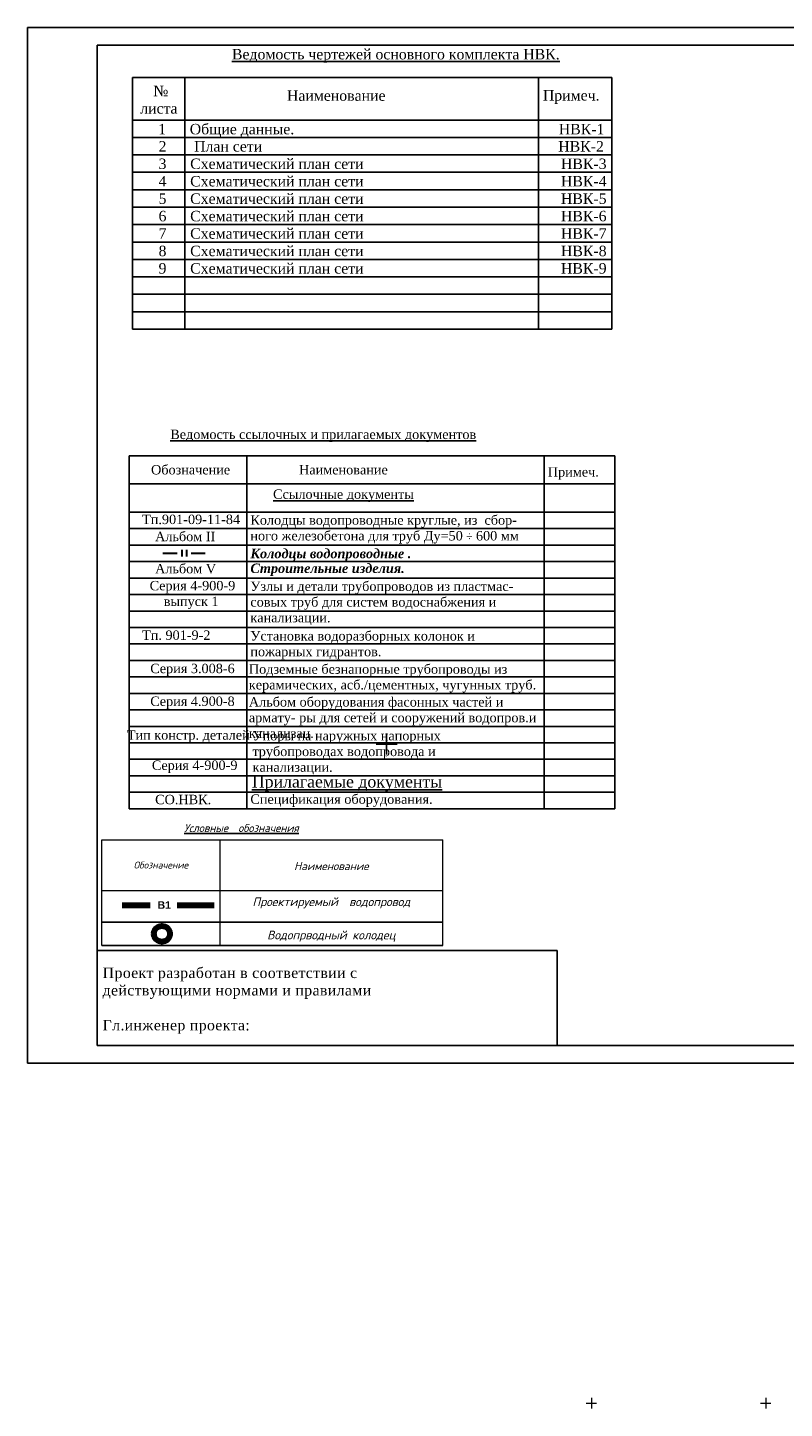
# Model space of a CAD drawing. Header units: millimetres. Extents: x 366033 to 446362, y 4247208 to 4265071.
# Tile 149 of 159: x 435276 to 435493, y 4258275 to 4258671. Entities that reach past the tile are written whole.
import ezdxf

# ---------------------------------------------------------------- set-up
doc = ezdxf.new("R2010")
doc.units = ezdxf.units.MM
doc.linetypes.add('ACAD_ISO02W100', pattern=[15, 12, -3])
for name, color, linetype in [('(001) Сетка', 92, 'Continuous'), ('(027) Гидрография', 7, 'Continuous'), ('СП рамка и штампик', 7, 'Continuous')]:
    doc.layers.add(name, color=color, linetype=linetype)
doc.layers.add('GEODS_POINT_GRID#_B', color=7, linetype='Continuous', true_color=0x000000)
for name, color, linetype, lineweight in [('ВиК 1', 160, 'Continuous', 30), ('Заливка', 7, 'Continuous', 5), ('план', 7, 'Continuous', 40)]:
    doc.layers.add(name, color=color, linetype=linetype, lineweight=lineweight)
doc.styles.add('LYUDA', font='romans.shx', dxfattribs={"oblique": 15, "height": 3})
doc.styles.get("Standard").update_dxf_attribs({"font": 'times.ttf'})
doc.styles.add('style Shta', font='pala.ttf', dxfattribs={"height": 3.5})

# ---------------------------------------------------------------- blocks, each defined once
blk = doc.blocks.new('CrossCoord_m1')
at = {"layer": 'GEODS_POINT_GRID#_B', "color": 3, "lineweight": 20, "true_color": 0x00ff00, "flags": 128}
for points in [[(-3, 0), (3, 0)], [(0, 3), (0, -3)]]:
    blk.add_lwpolyline(points, dxfattribs=at)
blk = doc.blocks.new('Setka')
at = {"layer": '(001) Сетка'}
for p, q in [((-1.5, 0), (1.5, 0)), ((0, 1.5), (0, -1.5))]:
    blk.add_line(p, q, dxfattribs=at)

msp = doc.modelspace()

# ---------------------------------------------------------------- linework, layer by layer
at = {"layer": '(027) Гидрография', "color": 0, "lineweight": 100}
msp.add_circle((435314.474, 4258411.08, 0), 2.285, dxfattribs=at)
at = {"color": 0}
for p, q in [((435275.932, 4258374.015), (435275.932, 4258671.015)), ((435295.932, 4258379.015), (435295.932, 4258666.015)), ((435295.932, 4258666.015), (435695.932, 4258666.015)), ((435306.014, 4258584.511), (435306.014, 4258656.718)), ((435306.014, 4258656.718), (435443.584, 4258656.718)), ((435321.014, 4258584.511), (435321.014, 4258656.718)), ((435422.529, 4258584.511), (435422.529, 4258656.718)), ((435443.584, 4258584.511), (435443.584, 4258656.718)), ((435306.014, 4258644.511), (435443.584, 4258644.511)), ((435306.014, 4258644.511), (435443.584, 4258644.511)), ((435306.014, 4258639.511), (435443.584, 4258639.511)), ((435306.014, 4258634.511), (435443.584, 4258634.511)), ((435306.014, 4258629.511), (435443.584, 4258629.511)), ((435306.014, 4258624.511), (435443.584, 4258624.511)), ((435306.014, 4258619.511), (435443.584, 4258619.511)), ((435306.014, 4258614.511), (435443.584, 4258614.511)), ((435306.014, 4258609.511), (435443.584, 4258609.511)), ((435306.014, 4258604.511), (435443.584, 4258604.511)), ((435306.014, 4258599.511), (435443.584, 4258599.511)), ((435306.014, 4258594.511), (435443.584, 4258594.511)), ((435306.014, 4258589.511), (435443.584, 4258589.511)), ((435306.014, 4258584.511), (435443.584, 4258584.511)), ((435305.039, 4258446.97, 0), (435305.039, 4258548.22, 0)), ((435305.039, 4258548.22, 0), (435444.393, 4258548.22, 0)), ((435338.789, 4258446.97, 0), (435338.789, 4258548.22, 0)), ((435424.143, 4258446.97, 0), (435424.143, 4258548.22, 0)), ((435444.393, 4258446.97, 0), (435444.393, 4258548.22, 0)), ((435305.039, 4258540.12, 0), (435444.393, 4258540.12, 0)), ((435305.039, 4258532.02, 0), (435444.393, 4258532.02, 0)), ((435305.039, 4258527.295, 0), (435444.393, 4258527.295, 0)), ((435305.039, 4258522.57, 0), (435444.393, 4258522.57, 0)), ((435305.039, 4258517.845, 0), (435444.393, 4258517.845, 0)), ((435305.039, 4258513.12, 0), (435444.393, 4258513.12, 0)), ((435305.039, 4258508.395, 0), (435444.393, 4258508.395, 0)), ((435305.039, 4258503.67, 0), (435444.393, 4258503.67, 0)), ((435305.039, 4258503.67, 0), (435444.393, 4258503.67, 0)), ((435305.039, 4258498.945, 0), (435444.393, 4258498.945, 0)), ((435305.039, 4258494.22, 0), (435444.393, 4258494.22, 0)), ((435305.039, 4258489.495, 0), (435444.393, 4258489.495, 0)), ((435305.039, 4258484.77, 0), (435444.393, 4258484.77, 0)), ((435305.039, 4258480.045, 0), (435444.393, 4258480.045, 0)), ((435305.039, 4258475.32, 0), (435444.393, 4258475.32, 0)), ((435305.039, 4258470.595, 0), (435444.393, 4258470.595, 0)), ((435305.039, 4258465.87, 0), (435444.393, 4258465.87, 0)), ((435305.039, 4258461.145, 0), (435444.393, 4258461.145, 0)), ((435305.039, 4258456.42, 0), (435444.393, 4258456.42, 0)), ((435305.039, 4258451.695, 0), (435444.393, 4258451.695, 0)), ((435305.039, 4258446.97, 0), (435444.393, 4258446.97, 0)), ((435296.184, 4258406.283), (435427.882, 4258406.283)), ((435427.882, 4258379.015), (435427.882, 4258406.283)), ((435295.932, 4258379.015), (435695.932, 4258379.015))]:
    msp.add_line(p, q, dxfattribs=at)
at = {"color": 0, "ltscale": 0.1}
for p, q in [((435275.932, 4258671.015), (435700.932, 4258671.015)), ((435275.932, 4258374.015), (435700.932, 4258374.015))]:
    msp.add_line(p, q, dxfattribs=at)
at = {"color": 0, "lineweight": 30}
for p, q in [((435314.752, 4258520.289, 0), (435318.802, 4258520.289, 0)), ((435320.152, 4258521.212, 0), (435320.152, 4258519.277, 0)), ((435321.502, 4258521.212, 0), (435321.502, 4258519.277, 0)), ((435322.852, 4258520.289, 0), (435326.873, 4258520.289, 0))]:
    msp.add_line(p, q, dxfattribs=at)
at = {"layer": 'ВиК 1', "color": 0, "lineweight": 100, "ltscale": 300}
for p, q in [((435303.089, 4258419.296, 0), (435311.082, 4258419.296, 0)), ((435318.846, 4258419.296, 0), (435329.431, 4258419.296, 0))]:
    msp.add_line(p, q, dxfattribs=at)
at = {"layer": 'Заливка', "lineweight": 25}
for p, q in [((435395.032, 4258414.427, 0), (435297.239, 4258414.427, 0)), ((435395.104, 4258407.687, 0), (435297.239, 4258407.687, 0))]:
    msp.add_line(p, q, dxfattribs=at)
at = {"layer": 'план', "lineweight": 15}
for p, q in [((435297.248, 4258407.687, 0), (435297.248, 4258438.075, 0)), ((435297.248, 4258438.075, 0), (435395.104, 4258438.075, 0)), ((435331.113, 4258438.075, 0), (435331.113, 4258407.687, 0)), ((435395.104, 4258407.687, 0), (435395.104, 4258438.075, 0)), ((435297.248, 4258423.541, 0), (435395.032, 4258423.541, 0))]:
    msp.add_line(p, q, dxfattribs=at)

# ---------------------------------------------------------------- block references
at = {"layer": '(001) Сетка', "xscale": 2, "yscale": 2, "zscale": 2}
msp.add_blockref('Setka', (435378.932, 4258465.497), dxfattribs=at)
at = {"layer": 'GEODS_POINT_GRID#_B', "color": 3, "true_color": 0x00ff00, "xscale": 0.5, "yscale": 0.5, "zscale": 0.5}
for p in [(435437.701, 4258276.457), (435487.701, 4258276.457)]:
    msp.add_blockref('CrossCoord_m1', p, dxfattribs=at)

# ---------------------------------------------------------------- texts
at = {"color": 0}
for s, insert, char_height, width, attachment_point in [('{\\fTimes New Roman|b0|i0|c204|p18;\\LВедомость чертежей основного комплекта НВК.}', (435381.582, 4258664.898), 3, 219.95471, 2), ('{\\fTimes New Roman|b0|i0|c204|p18; №\\Pлиста}', (435313.586, 4258654.35), 3, 37.55545, 2), ('{\\fTimes New Roman|b0|i0|c204|p18;Наименование}', (435364.482, 4258653.024), 3, 73.53335, 2), ('{\\fTimes New Roman|b0|i0|c204|p18;   Примеч.}', (435420.383, 4258653.103), 3, 37.55545, 1), ('{\\fTimes New Roman|b0|i0|c204|p18;1      Общие данные.                                                                   НВК-1}', (435313.389, 4258643.401), 3, 127.91011, 1), ('{\\fTimes New Roman|b0|i0|c204|p18;\\LВедомость ссылочных и прилагаемых документов}', (435360.755, 4258555.7, 0), 2.7, 148.46943, 2), ('{\\fTimes New Roman|b0|i0|c204|p18;Обозначение}', (435322.697, 4258545.553, 0), 2.7, 49.63501, 2), ('{\\fTimes New Roman|b0|i0|c204|p18;Наименование}', (435366.551, 4258545.553, 0), 2.7, 49.63501, 2), ('{\\fTimes New Roman|b0|i0|c204|p18;  \\H1.333x; Примеч.}', (435422.651, 4258544.931, 0), 2.025, 25.34993, 1), ('{\\fTimes New Roman|b0|i0|c204|p18;\\LСсылочные документы}', (435366.551, 4258538.551, 0), 2.7, 66.37755, 2), ('{\\fTimes New Roman|b0|i0|c204|p18; \\H1.333x;Тп.901-09-11-84}', (435308.017, 4258531.315, 0), 2.025, 33.71339, 1), ('{\\fTimes New Roman|b0|i0|c204|p18;Колодцы водопроводные круглые, из  сбор- ного железобетона для труб Ду=50\\fTimes New Roman|b1|i1|c204|p18; \\fGaramond|b0|i0|c204|p18;\\H0.875x;÷\\fTimes New Roman|b1|i1|c204|p18;\\H1.143x; \\fTimes New Roman|b0|i0|c204|p18;600 мм}', (435339.849, 4258531.118, 0), 2.7, 77.47841, 1), ('{\\fTimes New Roman|b0|i0|c204|p18; \\H1.333x;Альбом \\fTimes New Roman|b0|i0|c0|p18;II}', (435311.753, 4258526.407, 0), 2.025, 33.71339, 1), ('{\\fTimes New Roman|b1|i1|c204|p18;Колодцы водопроводные .}', (435339.849, 4258521.515, 0), 2.7, 60.71831, 1), ('{\\fTimes New Roman|b0|i0|c204|p18; \\H1.333x;Альбом \\fTimes New Roman|b0|i0|c0|p18;V}', (435311.753, 4258517.174, 0), 2.025, 33.71339, 1), ('{\\fTimes New Roman|b1|i1|c204|p18;Строительные изделия.}', (435339.849, 4258517.282, 0), 2.7, 60.71831, 1), ('{\\fTimes New Roman|b0|i0|c204|p18; \\H1.333x;Серия 4-900-9\\Pвыпуск 1}', (435322.858, 4258512.305, 0), 2.025, 33.71339, 2), ('{\\fTimes New Roman|b0|i0|c204|p18;Узлы и детали трубопроводов из пластмас- совых труб для систем водоснабжения и канализации.}', (435339.849, 4258512.129, 0), 2.7, 77.16632, 1), ('{\\fTimes New Roman|b0|i0|c204|p18; \\H1.333x;Тп. 901-9-2}', (435308.017, 4258498.094, 0), 2.025, 33.71339, 1), ('{\\fTimes New Roman|b0|i0|c204|p18;Установка водоразборных колонок и пожарных гидрантов.}', (435339.849, 4258497.897, 0), 2.7, 80.42675, 1), ('{\\fTimes New Roman|b0|i0|c204|p18; \\H1.333x;Серия 3.008-6}', (435322.858, 4258488.549, 0), 2.025, 40.40638, 2), ('{\\fTimes New Roman|b0|i0|c204|p18;Подземные безнапорные трубопроводы из керамических, асб./цементных, чугунных труб.}', (435339.418, 4258488.373, 0), 2.7, 82.92879, 1), ('{\\fTimes New Roman|b0|i0|c204|p18; \\H1.333x;Серия 4.900-8}', (435322.858, 4258479.138, 0), 2.025, 40.40638, 2), ('{\\fTimes New Roman|b0|i0|c204|p18;Альбом оборудования фасонных частей и армату- ры для сетей и сооружений водопров.и канализац.}', (435339.418, 4258478.962, 0), 2.7, 86.5751, 1), ('{\\fTimes New Roman|b0|i0|c204|p18; \\H1.333x;Тип констр. деталей}', (435321.644, 4258469.458, 0), 2.025, 34.55324, 2), ('{\\fTimes New Roman|b0|i0|c204|p18;Упоры на наружных напорных трубопроводах водопровода и канализации.}', (435340.477, 4258469.261, 0), 2.7, 56.30643, 1), ('{\\fTimes New Roman|b0|i0|c204|p18; \\H1.333x;Серия 4-900-9}', (435323.486, 4258460.791, 0), 2.025, 40.40638, 2), ('{\\fTimes New Roman|b0|i0|c204|p18;\\LПрилагаемые документы}', (435367.576, 4258456.42, 0), 3.375, 66.37755, 2), ('{\\fTimes New Roman|b0|i0|c204|p18;Спецификация оборудования.}', (435339.849, 4258451.069, 0), 2.7, 60.71831, 1), ('{\\fTimes New Roman|b0|i0|c204|p18; \\H1.333x;СО.НВК.}', (435311.753, 4258450.961, 0), 2.025, 33.71339, 1)]:
    msp.add_mtext(s, dxfattribs=dict(at, insert=insert, char_height=char_height, width=width, attachment_point=attachment_point))
at = {"insert": (435337.286, 4258441.427, 0), "char_height": 1.9796, "width": 38.09183, "attachment_point": 5}
msp.add_mtext('\\pt11.09962;{\\fISOCPEUR|b1|i1|c204|p34;\\H1.143x;\\L\\C0;Условные  обозначения}', dxfattribs=at)
at = {"linetype": 'ACAD_ISO02W100', "lineweight": 100, "ltscale": 70, "width": 63.91889, "attachment_point": 5}
for s, insert, char_height in [('{\\fISOCPEUR|b0|i1|c204|p34;Обозначение}', (435314.181, 4258430.808, 0), 2), ('\\pt0.74;{\\fISOCPEUR|b0|i1|c204|p34;\\H1.167x;\\C0;Наименование\\fTimes New Roman|b0|i0|c204|p18;\\H0.5716x;\\C1;                         \\H1.499x; \\H1.666x;      }', (435363.072, 4258430.506, 0), 2), ('{\\fISOCPEUR|b0|i1|c204|p34;Проектируемый  водопровод}', (435363.072, 4258419.941, 0), 2.5), ('{\\fISOCPEUR|b0|i1|c204|p34;Водопрводный колодец}', (435363.072, 4258410.395, 0), 2.5)]:
    msp.add_mtext(s, dxfattribs=dict(at, insert=insert, char_height=char_height))
at = {"color": 0, "lineweight": 60, "ltscale": 0.5, "insert": (435312.412, 4258420.408, 0), "char_height": 2.13078, "width": 360.55193, "attachment_point": 1}
msp.add_mtext('{\\fArial|b1|i0|c204|p34; В\\fArial|b1|i0|c0|p34;1\\fArial|b0|i0|c204|p34; }', dxfattribs=at)
at = {"color": 0, "insert": (435297.452, 4258401.398), "char_height": 4, "width": 132.22979, "attachment_point": 1, "style": 'LYUDA'}
msp.add_mtext('{\\fTimes New Roman|b0|i0|c204|p18;\\H0.75x;\\Q0;\\T1.05;Проект разработан в соответствии с \\Pдействующими нормами и правилами\\P\\PГл.инженер проекта:                         \\Fromans|c204;\\Q15; \\H1.333x;\\T1.3;     }', dxfattribs=at)
at = {"layer": 'СП рамка и штампик', "char_height": 2.5, "width": 139.80325, "attachment_point": 1, "style": 'style Shta'}
for s, insert in [('            {\\fTimes New Roman|b0|i0|c204|p18;\\H1.2x;2\\fTimes New Roman|b0|i0|c0|p18;      \\fTimes New Roman|b0|i0|c204|p18; План сети                                \\fTimes New Roman|b0|i0|c0|p18;          \\fTimes New Roman|b0|i0|c204|p18;     \\fTimes New Roman|b0|i0|c0|p18;   \\fTimes New Roman|b0|i0|c204|p18;                         НВК\\fTimes New Roman|b0|i0|c0|p18;-\\fTimes New Roman|b0|i0|c204|p18;2}', (435302.182, 4258638.458)), ('            {\\fTimes New Roman|b0|i0|c0|p18;\\H1.2x;3      \\fTimes New Roman|b0|i0|c204|p18;Схематический план сети                                \\fTimes New Roman|b0|i0|c0|p18;          \\fTimes New Roman|b0|i0|c204|p18;     \\fTimes New Roman|b0|i0|c0|p18;   \\fTimes New Roman|b0|i0|c204|p18;НВК\\fTimes New Roman|b0|i0|c0|p18;-3}', (435302.182, 4258633.458)), ('            {\\fTimes New Roman|b0|i0|c0|p18;\\H1.2x;4      \\fTimes New Roman|b0|i0|c204|p18;Схематический план сети                                \\fTimes New Roman|b0|i0|c0|p18;          \\fTimes New Roman|b0|i0|c204|p18;     \\fTimes New Roman|b0|i0|c0|p18;   \\fTimes New Roman|b0|i0|c204|p18;НВК\\fTimes New Roman|b0|i0|c0|p18;-4}', (435302.182, 4258628.458)), ('            {\\fTimes New Roman|b0|i0|c0|p18;\\H1.2x;5      \\fTimes New Roman|b0|i0|c204|p18;Схематический план сети                                \\fTimes New Roman|b0|i0|c0|p18;          \\fTimes New Roman|b0|i0|c204|p18;     \\fTimes New Roman|b0|i0|c0|p18;   \\fTimes New Roman|b0|i0|c204|p18;НВК\\fTimes New Roman|b0|i0|c0|p18;-5}', (435302.182, 4258623.458)), ('            {\\fTimes New Roman|b0|i0|c0|p18;\\H1.2x;6      \\fTimes New Roman|b0|i0|c204|p18;Схематический план сети                                \\fTimes New Roman|b0|i0|c0|p18;          \\fTimes New Roman|b0|i0|c204|p18;     \\fTimes New Roman|b0|i0|c0|p18;   \\fTimes New Roman|b0|i0|c204|p18;НВК\\fTimes New Roman|b0|i0|c0|p18;-6}', (435302.182, 4258618.458)), ('            {\\fTimes New Roman|b0|i0|c0|p18;\\H1.2x;7      \\fTimes New Roman|b0|i0|c204|p18;Схематический план сети                                \\fTimes New Roman|b0|i0|c0|p18;          \\fTimes New Roman|b0|i0|c204|p18;     \\fTimes New Roman|b0|i0|c0|p18;   \\fTimes New Roman|b0|i0|c204|p18;НВК\\fTimes New Roman|b0|i0|c0|p18;-7}', (435302.182, 4258613.458)), ('            {\\fTimes New Roman|b0|i0|c0|p18;\\H1.2x;8      \\fTimes New Roman|b0|i0|c204|p18;Схематический план сети                                \\fTimes New Roman|b0|i0|c0|p18;          \\fTimes New Roman|b0|i0|c204|p18;     \\fTimes New Roman|b0|i0|c0|p18;   \\fTimes New Roman|b0|i0|c204|p18;НВК\\fTimes New Roman|b0|i0|c0|p18;-8}', (435302.182, 4258608.458)), ('            {\\fTimes New Roman|b0|i0|c0|p18;\\H1.2x;9      \\fTimes New Roman|b0|i0|c204|p18;Схематический план сети                                \\fTimes New Roman|b0|i0|c0|p18;          \\fTimes New Roman|b0|i0|c204|p18;     \\fTimes New Roman|b0|i0|c0|p18;   \\fTimes New Roman|b0|i0|c204|p18;НВК\\fTimes New Roman|b0|i0|c0|p18;-9}', (435302.182, 4258603.458))]:
    msp.add_mtext(s, dxfattribs=dict(at, insert=insert))

doc.saveas('drawing.dxf')
